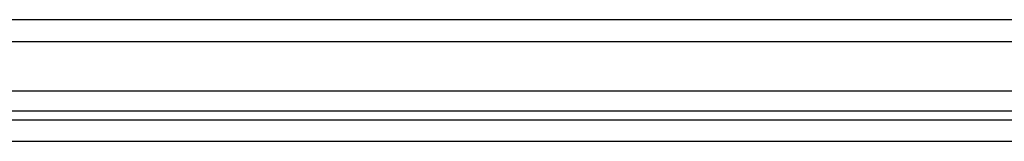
# Model space of a CAD drawing. Header units: millimetres. Extents: x 0 to 200, y 0 to 287.
# Tile 12 of 73: x 46.017 to 51.417, y 152.99 to 153.658. Entities that reach past the tile are written whole.
import ezdxf

# ---------------------------------------------------------------- set-up
doc = ezdxf.new("R2010")
doc.units = ezdxf.units.MM
doc.layers.add('148.257_BW4C_CTM', color=7, linetype='Continuous')
doc.layers.add('Standard', color=7, linetype='Continuous')

# ---------------------------------------------------------------- blocks, each defined once
blk = doc.blocks.new('SE2')
at = {"layer": '148.257_BW4C_CTM', "color": 7, "linetype": 'Continuous'}
for p, q in [((111.143, 153.6581), (38.503, 153.6581)), ((38.503, 153.5381), (111.143, 153.5381)), ((111.263, 153.2661), (38.383, 153.2661)), ((38.383, 153.1581), (111.263, 153.1581)), ((37.001, 153.1081), (95.645, 153.1081)), ((38.383, 152.9901), (94.263, 152.9901))]:
    blk.add_line(p, q, dxfattribs=at)

msp = doc.modelspace()

# ---------------------------------------------------------------- block references
at = {"layer": 'Standard'}
msp.add_blockref('SE2', (0, 0), dxfattribs=at)

doc.saveas('drawing.dxf')
